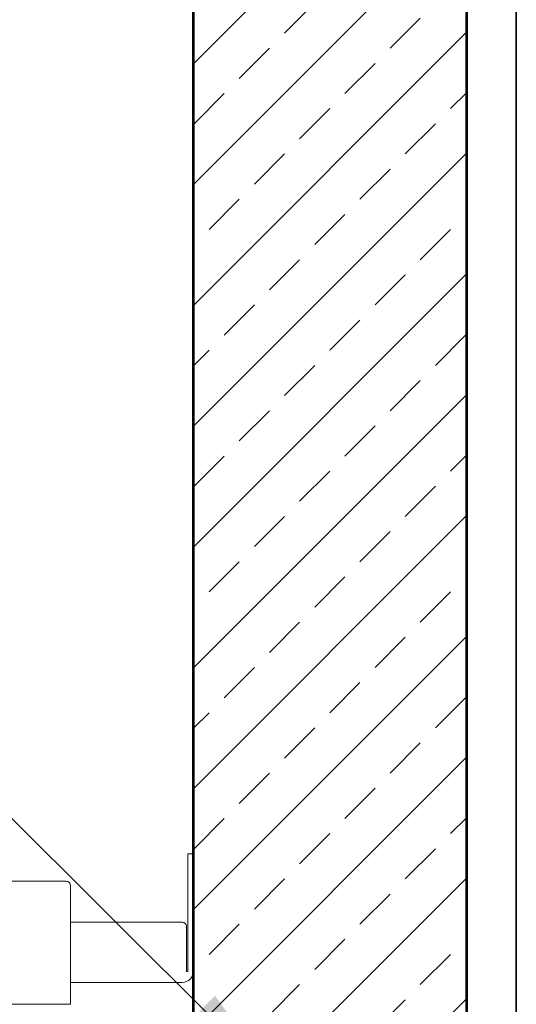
# Model space of a CAD drawing. Header units: inches. Extents: x 201967 to 338763, y -32705 to 30884.
# Tile 71 of 236: x 319954 to 319991, y -5901 to -5829. Entities that reach past the tile are written whole.
import ezdxf

# ---------------------------------------------------------------- set-up
doc = ezdxf.new("R2010")
doc.units = ezdxf.units.IN
doc.header["$MEASUREMENT"] = 0
for name, color, linetype, lineweight in [('01 a1 KONSTRUKCJA żelebet', 200, 'Continuous', 53), ('01h3 KONSTRUKCJA pozycje słupy', 252, 'Continuous', 13), ('20 KRESKOWANIE ścian', 63, 'Continuous', 5), ('_proj_MURY konstr', 1, 'Continuous', 20), ('KRESKOWANIE-URWANIE', 3, 'Continuous', 13), ('wymiar', 1, 'Continuous', 15)]:
    doc.layers.add(name, color=color, linetype=linetype, lineweight=lineweight)
doc.styles.add('RomanS', font='romans.shx')
doc.dimstyles.new('DIM100txt12', dxfattribs={"dimtxt": 12, "dimasz": 1.05, "dimexe": 0, "dimexo": 8, "dimgap": 4, "dimtad": 1, "dimdec": 7, "dimrnd": 0.5, "dimdsep": 46, "dimtxsty": 'RomanS', "dimblk1": 'DIM', "dimblk2": 'DIM', "dimsah": 1, "dimcen": 0.09, "dimse1": 1, "dimse2": 1, "dimclrt": 256, "dimadec": 1, "dimazin": 0, "dimtfac": 1, "dimtdec": 7, "dimtix": 1, "dimtofl": 0, "dimtmove": 2, "dimatfit": 3, "dimfxl": 1, "dimtolj": 1, "dimtzin": 0, "dimarcsym": 0})

# ---------------------------------------------------------------- blocks, each defined once
blk = doc.blocks.new('A$C5C5F7205')
at = {"layer": 'KRESKOWANIE-URWANIE'}
for p, q in [((10, 1314), (10, 1400)), ((10, 1400), (14, 1400)), ((14, 1400), (14, 1314)), ((15, 1347), (15, 1314)), ((18, 1350), (100, 1350)), ((14, 1314), (15, 1314)), ((100, 1306), (18, 1306))]:
    blk.add_line(p, q, dxfattribs=at)
blk.add_lwpolyline([(230, 1377), (230, 1290), (100, 1290), (100, 1377, -0.414214), (103, 1380), (227, 1380, -0.414214)], format="xyb", close=True, dxfattribs=at)
for centre, radius, start, end in [((18, 1347), 3, 90, 180), ((18, 1314), 8, 180, 270)]:
    blk.add_arc(centre, radius, start, end, dxfattribs=at)
blk = doc.blocks.new('1 szyb FIFT B160AF')
at = {"layer": '20 KRESKOWANIE ścian'}
h = blk.add_hatch(dxfattribs=at)
h.set_pattern_fill('ANSI33', color=256, scale=25)
h.set_pattern_definition([(45, (-289146.748, -8310.6384), (-4.41941738, 4.41941738), []), (45, (-289142.3287, -8310.6384), (-4.41941738, 4.41941738), [3.125, -1.5625])])
h.paths.add_polyline_path([(240, -20), (161, -20), (161, 0), (220, 0), (220, 293), (209, 293), (209, 313), (240, 313)])
at = {"layer": '01 a1 KONSTRUKCJA żelebet', "ltscale": 7}
for p, q in [((240, 313), (240, -20)), ((220, 293), (220, 0))]:
    blk.add_line(p, q, dxfattribs=at)
at = {"layer": 'wymiar', "xscale": -0.1, "yscale": 0.1, "zscale": 0.1}
blk.add_blockref('A$C5C5F7205', (221, 72.5), dxfattribs=at)
blk = doc.blocks.new('DIM')
for p, q in [((0, -13), (0, 13)), ((8, 0), (-8, 0))]:
    blk.add_line(p, q)
at = {"const_width": 1.7143}
blk.add_lwpolyline([(5.7143, 5.7143), (-5.7143, -5.7143)], dxfattribs=at)

msp = doc.modelspace()

# ---------------------------------------------------------------- linework, layer by layer
at = {"layer": '_proj_MURY konstr', "color": 3, "lineweight": 35}
msp.add_line((319990.793, -5772.367), (319990.793, -6125.659), dxfattribs=at)

# ---------------------------------------------------------------- block references
at = {"layer": '01 a1 KONSTRUKCJA żelebet'}
msp.add_blockref('1 szyb FIFT B160AF', (319747.138, -6102.781), dxfattribs=at)

# ---------------------------------------------------------------- leaders
at = {"layer": '01h3 KONSTRUKCJA pozycje słupy'}
msp.add_leader([(319973.48, -5907.225), (319817.488, -5752.093)], dimstyle='DIM100txt12', override={"dimasz": 8, "dimgap": 4, "dimtad": 1}, dxfattribs=at)

doc.saveas('drawing.dxf')
